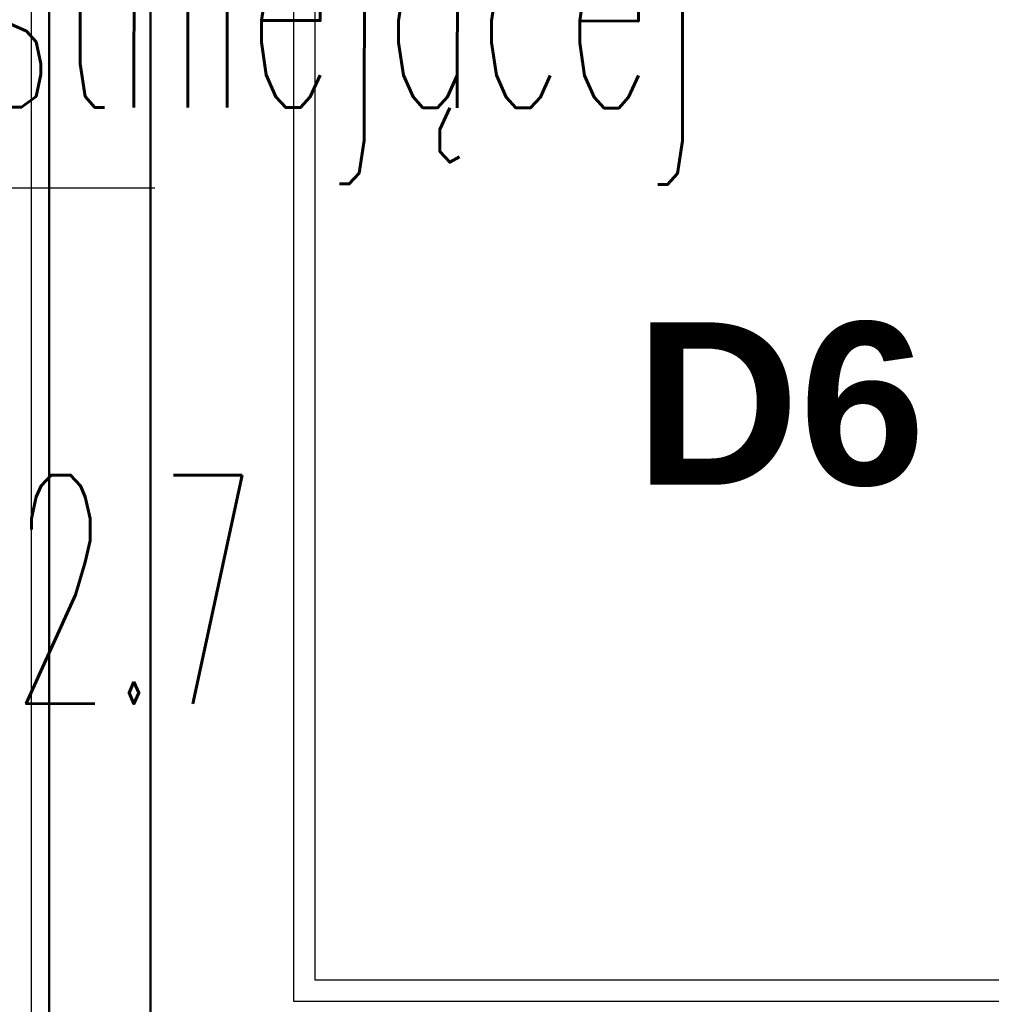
# Model space of a CAD drawing. Header units: millimetres. Extents: x -8838 to 31257, y -6224 to 3754.
# Tile 115 of 185: x 3700 to 3815, y -4911 to -4794. Entities that reach past the tile are written whole.
import ezdxf
from ezdxf.enums import TextEntityAlignment as Align

# ---------------------------------------------------------------- set-up
doc = ezdxf.new("R2010")
doc.units = ezdxf.units.MM
doc.header["$LTSCALE"] = 10
doc.header["$MEASUREMENT"] = 0
doc.linetypes.add('rzut 2 pietra$0$ArchiTECH.PC Solid Line Type', pattern=[0])
doc.linetypes.add('SUFIT_2 PIETRO$0$ArchiTECH.PC Solid Line Type', pattern=[0])
doc.layers.add('_Etap_5_opis', color=7, linetype='CONTINUOUS', lineweight=30)
doc.layers.add('IS_ARCH', color=254, linetype='CONTINUOUS', lineweight=18)
doc.layers.add('SUFIT_2 PIETRO$0$WINDA', color=254, linetype='CONTINUOUS')
doc.styles.add('romans1', font='simplex.shx', dxfattribs={"width": 0.8})
doc.styles.add('rzut 2 pietra$0$ArchiTECHStyle2', font='arialbd.ttf', dxfattribs={"height": 0.192})

msp = doc.modelspace()

# ---------------------------------------------------------------- linework, layer by layer
at = {"layer": '_Etap_5_opis'}
msp.add_line((3587.99, -4814.27), (3715.88, -4814.27), dxfattribs=at)
at = {"layer": 'IS_ARCH', "linetype": 'rzut 2 pietra$0$ArchiTECH.PC Solid Line Type'}
for p, q in [((3701.3, -5200.72), (3701.3, -4729.21)), ((3703.3, -4731.21), (3703.3, -4955.21)), ((3703.43, -4731.44), (3703.43, -4955.62)), ((3715.3, -4943.21), (3715.3, -4743.21)), ((3715.3, -4943.21), (3715.3, -4743.21)), ((3715.3, -4943.21), (3715.3, -4743.21)), ((3715.3, -4943.21), (3715.3, -4743.21)), ((3715.43, -4943.62), (3715.43, -4743.44)), ((3732.3, -4910.39), (3732.3, -4765.39)), ((3732.3, -4910.39), (3732.3, -4765.39)), ((3732.3, -4910.39), (3732.3, -4765.39)), ((3734.8, -4907.89), (3734.8, -4767.89)), ((3734.8, -4907.89), (3734.8, -4767.89)), ((3734.8, -4907.89), (3734.8, -4767.89)), ((3884.8, -4907.89), (3734.8, -4907.89)), ((3884.8, -4907.89), (3734.8, -4907.89)), ((3884.8, -4907.89), (3734.8, -4907.89)), ((3884.8, -4910.39), (3732.3, -4910.39)), ((3884.8, -4910.39), (3732.3, -4910.39)), ((3884.8, -4910.39), (3732.3, -4910.39))]:
    msp.add_line(p, q, dxfattribs=at)
at = {"layer": 'SUFIT_2 PIETRO$0$WINDA', "linetype": 'SUFIT_2 PIETRO$0$ArchiTECH.PC Solid Line Type'}
for p, q in [((3701.3, -5200.72), (3701.3, -4729.21)), ((3703.3, -4731.21), (3703.3, -4955.21)), ((3703.43, -4731.44), (3703.43, -4955.62)), ((3715.3, -4943.21), (3715.3, -4743.21)), ((3715.3, -4943.21), (3715.3, -4743.21)), ((3715.3, -4943.21), (3715.3, -4743.21)), ((3715.3, -4943.21), (3715.3, -4743.21)), ((3715.43, -4943.62), (3715.43, -4743.44)), ((3732.3, -4910.39), (3732.3, -4765.39)), ((3732.3, -4910.39), (3732.3, -4765.39)), ((3732.3, -4910.39), (3732.3, -4765.39)), ((3734.8, -4907.89), (3734.8, -4767.89)), ((3734.8, -4907.89), (3734.8, -4767.89)), ((3734.8, -4907.89), (3734.8, -4767.89)), ((3884.8, -4907.89), (3734.8, -4907.89)), ((3884.8, -4907.89), (3734.8, -4907.89)), ((3884.8, -4907.89), (3734.8, -4907.89)), ((3884.8, -4910.39), (3732.3, -4910.39)), ((3884.8, -4910.39), (3732.3, -4910.39)), ((3884.8, -4910.39), (3732.3, -4910.39))]:
    msp.add_line(p, q, dxfattribs=at)

# ---------------------------------------------------------------- texts
at = {"layer": '_Etap_5_opis', "style": 'romans1', "width": 0.5}
for s, p in [('proj.JW w istniejącej', (3594.21, -4804.61)), ('obw.R1/3.F2.7', (3594.21, -4875.05))]:
    msp.add_text(s, height=27, rotation=359.9189, dxfattribs=at).set_placement(p)
at = {"layer": 'IS_ARCH', "style": 'rzut 2 pietra$0$ArchiTECHStyle2'}
msp.add_text('D6', height=19.2, dxfattribs=at).set_placement((3772.63, -4855.12), align=Align.BOTTOM_LEFT)

doc.saveas('drawing.dxf')
